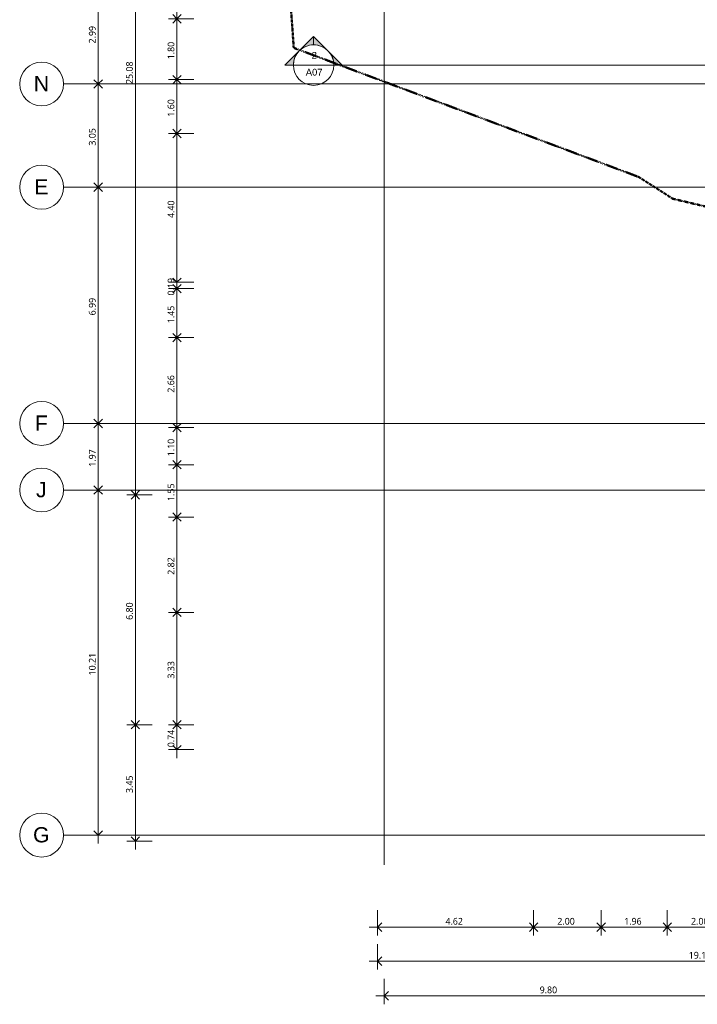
# Model space of a CAD drawing. Header units: millimetres. Extents: x -64334 to 32356, y -11421 to 53741.
# Tile 1 of 71: x -64334 to -44270, y -11371 to 17768. Entities that reach past the tile are written whole.
import ezdxf

# ---------------------------------------------------------------- set-up
doc = ezdxf.new("R2010")
doc.units = ezdxf.units.MM
doc.linetypes.add('Double tiret', pattern=[42.8625, 15.875, -4.7625, 6.35, -4.7625, 6.35, -4.7625])
doc.linetypes.add('Ligne de quadrillage', pattern=[22.225, 12.7, -3.175, 3.175, -3.175])
for name, color, linetype, lineweight in [('A-ANNO-DIMS', 211, 'Continuous', 9), ('A-ANNO-DIMS-100', 211, 'Continuous', 9), ('C-PROP-LINE', 91, 'Double tiret', 25), ('G-ANNO-SYMB', 111, 'Continuous', 9), ('S-GRID', 1, 'Continuous', 9), ('S-GRID-IDEN', 1, 'Continuous', 9)]:
    doc.layers.add(name, color=color, linetype=linetype, lineweight=lineweight)
doc.styles.add('Arial_1', font='arial.ttf', dxfattribs={"height": 450})
doc.styles.add('Arial_2', font='arial.ttf', dxfattribs={"height": 200})
doc.styles.add('Trebuchet MS_B', font='txt', dxfattribs={"height": 200})
doc.dimstyles.new('Cotes_linéaires_rouge_2mm', dxfattribs={"dimscale": 304.8, "dimtxt": 206.190181, "dimasz": 0.410105, "dimexe": 0.82021, "dimexo": 0.0625, "dimgap": 0.065617, "dimtad": 1, "dimlfac": 0.001, "dimrnd": 0.01, "dimzin": 0, "dimdsep": 46, "dimtxsty": 'Trebuchet MS_B', "dimblk1": 'OPEN30', "dimblk2": 'OPEN30', "dimsah": 1, "dimcen": 0.09, "dimdle": 0.82021, "dimazin": 0, "dimtfac": 1, "dimtdec": 4, "dimtix": 1, "dimtmove": 0, "dimatfit": 3, "dimfxl": 1.64042, "dimfxlon": 1, "dimtvp": 1, "dimtolj": 1, "dimtzin": 0, "dimarcsym": 2})

# ---------------------------------------------------------------- blocks, each defined once
blk = doc.blocks.new('Family - ___-384955-Niveau 00')
at = {"layer": 'C-PROP-LINE', "color": 10, "lineweight": 50}
for p, q in [((-11630, -41498), (-12471, -44999)), ((-12471, -44999), (-13116, -46011)), ((-13116, -46011), (-16935, -56220)), ((-16935, -56220), (-45166, -58193))]:
    blk.add_line(p, q, dxfattribs=at)
blk = doc.blocks.new('Quadrillage - Extrémité de la ligne de quadrillage - Cercle-11506-Niveau 00')
at = {"layer": 'S-GRID-IDEN'}
blk.add_circle((0, 0), 6.5, dxfattribs=at)
blk = doc.blocks.new('Coupe - Extrémité de la ligne de coupe - Pleine-1561-Niveau 00')
at = {"layer": 'G-ANNO-SYMB'}
h = blk.add_hatch(color=256, dxfattribs=at)
edge = h.paths.add_edge_path()
edge.add_line((-6, 8.49), (-6, 6))
edge.add_arc((-6, 0), 6, 90, 135)
edge.add_line((-10.24, 4.24), (-6, 8.49))
h = blk.add_hatch(color=256, dxfattribs=at)
edge = h.paths.add_edge_path()
edge.add_line((-6, 8.49), (-1.76, 4.24))
edge.add_arc((-6, 0), 6, 45, 90)
edge.add_line((-6, 6), (-6, 8.49))
h = blk.add_hatch(color=256, dxfattribs=at)
edge = h.paths.add_edge_path()
edge.add_line((-14.49, 0), (-10.24, 4.24))
edge.add_arc((-6, 0), 6, 135, 180)
edge.add_line((-12, 0), (-14.49, 0))
h = blk.add_hatch(color=256, dxfattribs=at)
edge = h.paths.add_edge_path()
edge.add_line((2.49, 0), (0, 0))
edge.add_arc((-6, 0), 6, 360, 405)
edge.add_line((-1.76, 4.24), (2.49, 0))
for p, q in [((-6, 8.49), (-14.49, 0)), ((-6, 8.49), (-10.24, 4.24)), ((-6, 8.49), (2.49, 0)), ((-6, 6), (-6, 8.49)), ((-6, 8.49), (-6, 6)), ((-1.76, 4.24), (-6, 8.49)), ((-10.24, 4.24), (-14.49, 0)), ((2.49, 0), (-1.76, 4.24)), ((-14.49, 0), (-12, 0)), ((0, 0), (2.49, 0)), ((-12, 0), (-14.49, 0)), ((0, 0), (2.49, 0))]:
    blk.add_line(p, q, dxfattribs=at)
for start, end in [(360, 180), (90, 135), (45, 90), (135, 180), (360, 45), (180, 360)]:
    blk.add_arc((-6, 0), 6, start, end, dxfattribs=at)
blk = doc.blocks.new('DIMBLOCK16-Niveau 00')
at = {"layer": 'A-ANNO-DIMS-100', "lineweight": 25}
for p, q in [((-62009, 18859), (-62134, 18984)), ((-62009, 18859), (-61884, 18984)), ((-62009, 18859), (-62134, 18734)), ((-62009, 18859), (-61884, 18734)), ((-62009, 15865), (-62134, 15990)), ((-62009, 15865), (-62134, 15740)), ((-62009, 15865), (-61884, 15990)), ((-62009, 15865), (-61884, 15740))]:
    blk.add_line(p, q, dxfattribs=at)
at = {"layer": 'A-ANNO-DIMS-100'}
for p, q in [((-61509, 18859), (-62259, 18859)), ((-62009, 18859), (-62009, 15865)), ((-62009, 18859), (-61509, 18859)), ((-61509, 15865), (-62259, 15865)), ((-62009, 15865), (-61509, 15865))]:
    blk.add_line(p, q, dxfattribs=at)
at = {"layer": 'A-ANNO-DIMS-100', "color": 0, "insert": (-62285, 17065), "char_height": 200, "width": 712.93, "attachment_point": 1, "rotation": 90, "line_spacing_factor": 1.048425, "style": 'Trebuchet MS_B'}
blk.add_mtext('2.99', dxfattribs=at)
blk = doc.blocks.new('_Open30')
at = {"color": 0, "linetype": 'ByBlock', "lineweight": -2}
for p, q in [((-1, 0.27), (0, 0)), ((0, 0), (-1, -0.27)), ((0, 0), (-1, 0))]:
    blk.add_line(p, q, dxfattribs=at)
blk = doc.blocks.new('DIMBLOCK17-Niveau 00')
at = {"layer": 'A-ANNO-DIMS-100'}
for p, q in [((-61509, 15865), (-62259, 15865)), ((-62009, 15865), (-62009, 12812)), ((-62009, 15865), (-61509, 15865)), ((-61509, 12812), (-62259, 12812)), ((-62009, 12812), (-61509, 12812))]:
    blk.add_line(p, q, dxfattribs=at)
at = {"layer": 'A-ANNO-DIMS-100', "lineweight": 25}
for p, q in [((-62009, 15865), (-62134, 15990)), ((-62009, 15865), (-62134, 15740)), ((-62009, 15865), (-61884, 15990)), ((-62009, 15865), (-61884, 15740)), ((-62009, 12812), (-62134, 12937)), ((-62009, 12812), (-61884, 12937)), ((-62009, 12812), (-62134, 12687)), ((-62009, 12812), (-61884, 12687))]:
    blk.add_line(p, q, dxfattribs=at)
at = {"layer": 'A-ANNO-DIMS-100', "color": 0, "insert": (-62285, 14041), "char_height": 200, "width": 712.93, "attachment_point": 1, "rotation": 90, "line_spacing_factor": 1.048425, "style": 'Trebuchet MS_B'}
blk.add_mtext('3.05', dxfattribs=at)
blk = doc.blocks.new('DIMBLOCK18-Niveau 00')
at = {"layer": 'A-ANNO-DIMS-100', "lineweight": 25}
for p, q in [((-62009, 12812), (-62134, 12937)), ((-62009, 12812), (-61884, 12937)), ((-62009, 12812), (-62134, 12687)), ((-62009, 12812), (-61884, 12687)), ((-62009, 5819), (-62134, 5944)), ((-62009, 5819), (-61884, 5944)), ((-62009, 5819), (-62134, 5694)), ((-62009, 5819), (-61884, 5694))]:
    blk.add_line(p, q, dxfattribs=at)
at = {"layer": 'A-ANNO-DIMS-100'}
for p, q in [((-61509, 12812), (-62259, 12812)), ((-62009, 12812), (-62009, 5819)), ((-62009, 12812), (-61509, 12812)), ((-61509, 5819), (-62259, 5819)), ((-62009, 5819), (-61509, 5819))]:
    blk.add_line(p, q, dxfattribs=at)
at = {"layer": 'A-ANNO-DIMS-100', "color": 0, "insert": (-62285, 9018), "char_height": 200, "width": 712.93, "attachment_point": 1, "rotation": 90, "line_spacing_factor": 1.048425, "style": 'Trebuchet MS_B'}
blk.add_mtext('6.99', dxfattribs=at)
blk = doc.blocks.new('DIMBLOCK19-Niveau 00')
at = {"layer": 'A-ANNO-DIMS-100', "lineweight": 25}
for p, q in [((-62009, 5819), (-62134, 5944)), ((-62009, 5819), (-61884, 5944)), ((-62009, 5819), (-62134, 5694)), ((-62009, 5819), (-61884, 5694)), ((-62009, 3849), (-62134, 3974)), ((-62009, 3849), (-62134, 3724)), ((-62009, 3849), (-61884, 3974)), ((-62009, 3849), (-61884, 3724))]:
    blk.add_line(p, q, dxfattribs=at)
at = {"layer": 'A-ANNO-DIMS-100'}
for p, q in [((-61509, 5819), (-62259, 5819)), ((-62009, 5819), (-62009, 3849)), ((-62009, 5819), (-61509, 5819)), ((-61509, 3849), (-62259, 3849)), ((-62009, 3849), (-61509, 3849))]:
    blk.add_line(p, q, dxfattribs=at)
at = {"layer": 'A-ANNO-DIMS-100', "color": 0, "insert": (-62285, 4537), "char_height": 200, "width": 712.93, "attachment_point": 1, "rotation": 90, "line_spacing_factor": 1.048425, "style": 'Trebuchet MS_B'}
blk.add_mtext('1.97', dxfattribs=at)
blk = doc.blocks.new('DIMBLOCK20-Niveau 00')
at = {"layer": 'A-ANNO-DIMS-100'}
for p, q in [((-61509, 3849), (-62259, 3849)), ((-62009, 3849), (-62009, -6614)), ((-62009, 3849), (-61509, 3849)), ((-61509, -6364), (-62259, -6364)), ((-62009, -6364), (-61509, -6364))]:
    blk.add_line(p, q, dxfattribs=at)
at = {"layer": 'A-ANNO-DIMS-100', "lineweight": 25}
for p, q in [((-62009, 3849), (-62134, 3974)), ((-62009, 3849), (-62134, 3724)), ((-62009, 3849), (-61884, 3974)), ((-62009, 3849), (-61884, 3724)), ((-62009, -6364), (-62134, -6239)), ((-62009, -6364), (-61884, -6239))]:
    blk.add_line(p, q, dxfattribs=at)
at = {"layer": 'A-ANNO-DIMS-100', "color": 0, "insert": (-62285, -1637), "char_height": 200, "width": 910.03, "attachment_point": 1, "rotation": 90, "line_spacing_factor": 1.048425, "style": 'Trebuchet MS_B'}
blk.add_mtext('10.21', dxfattribs=at)
blk = doc.blocks.new('DIMBLOCK22-Niveau 00')
at = {"layer": 'A-ANNO-DIMS-100', "lineweight": 25}
for p, q in [((-60908, 28783), (-61033, 28908)), ((-60908, 28783), (-60783, 28908)), ((-60908, 28783), (-61033, 28658)), ((-60908, 28783), (-60783, 28658)), ((-60908, 3706), (-61033, 3831)), ((-60908, 3706), (-60783, 3831)), ((-60908, 3706), (-61033, 3581)), ((-60908, 3706), (-60783, 3581))]:
    blk.add_line(p, q, dxfattribs=at)
at = {"layer": 'A-ANNO-DIMS-100'}
for p, q in [((-60408, 28783), (-61158, 28783)), ((-60908, 28783), (-60908, 3706)), ((-60908, 28783), (-60408, 28783)), ((-60408, 3706), (-61158, 3706)), ((-60908, 3706), (-60408, 3706))]:
    blk.add_line(p, q, dxfattribs=at)
at = {"layer": 'A-ANNO-DIMS-100', "color": 0, "insert": (-61184, 15865), "char_height": 200, "width": 910.03, "attachment_point": 1, "rotation": 90, "line_spacing_factor": 1.048425, "style": 'Trebuchet MS_B'}
blk.add_mtext('25.08', dxfattribs=at)
blk = doc.blocks.new('DIMBLOCK23-Niveau 00')
at = {"layer": 'A-ANNO-DIMS-100', "lineweight": 25}
for p, q in [((-60908, 3706), (-61033, 3831)), ((-60908, 3706), (-60783, 3831)), ((-60908, 3706), (-61033, 3581)), ((-60908, 3706), (-60783, 3581)), ((-60908, -3097), (-61033, -2972)), ((-60908, -3097), (-61033, -3222)), ((-60908, -3097), (-60783, -2972)), ((-60908, -3097), (-60783, -3222))]:
    blk.add_line(p, q, dxfattribs=at)
at = {"layer": 'A-ANNO-DIMS-100'}
for p, q in [((-60408, 3706), (-61158, 3706)), ((-60908, 3706), (-60908, -3097)), ((-60908, 3706), (-60408, 3706)), ((-60408, -3097), (-61158, -3097)), ((-60908, -3097), (-60408, -3097))]:
    blk.add_line(p, q, dxfattribs=at)
at = {"layer": 'A-ANNO-DIMS-100', "color": 0, "insert": (-61184, 7), "char_height": 200, "width": 712.93, "attachment_point": 1, "rotation": 90, "line_spacing_factor": 1.048425, "style": 'Trebuchet MS_B'}
blk.add_mtext('6.80', dxfattribs=at)
blk = doc.blocks.new('DIMBLOCK24-Niveau 00')
at = {"layer": 'A-ANNO-DIMS-100'}
for p, q in [((-60408, -3097), (-61158, -3097)), ((-60908, -3097), (-60908, -6794)), ((-60908, -3097), (-60408, -3097)), ((-60408, -6544), (-61158, -6544)), ((-60908, -6544), (-60408, -6544))]:
    blk.add_line(p, q, dxfattribs=at)
at = {"layer": 'A-ANNO-DIMS-100', "lineweight": 25}
for p, q in [((-60908, -3097), (-61033, -2972)), ((-60908, -3097), (-61033, -3222)), ((-60908, -3097), (-60783, -2972)), ((-60908, -3097), (-60783, -3222)), ((-60908, -6544), (-61033, -6419)), ((-60908, -6544), (-60783, -6419))]:
    blk.add_line(p, q, dxfattribs=at)
at = {"layer": 'A-ANNO-DIMS-100', "color": 0, "insert": (-61184, -5118), "char_height": 200, "width": 712.93, "attachment_point": 1, "rotation": 90, "line_spacing_factor": 1.048425, "style": 'Trebuchet MS_B'}
blk.add_mtext('3.45', dxfattribs=at)
blk = doc.blocks.new('DIMBLOCK45-Niveau 00')
at = {"layer": 'A-ANNO-DIMS-100'}
for p, q in [((-53540, -10621), (-53540, -11371)), ((-53540, -11121), (-53540, -10621)), ((-43740, -10621), (-43740, -11371)), ((-43740, -11121), (-43740, -10621)), ((-53790, -11121), (-43740, -11121))]:
    blk.add_line(p, q, dxfattribs=at)
at = {"layer": 'A-ANNO-DIMS-100', "lineweight": 25}
for p, q in [((-53540, -11121), (-53415, -10996)), ((-43740, -11121), (-43865, -10996)), ((-43740, -11121), (-43615, -10996)), ((-53540, -11121), (-53415, -11246)), ((-43740, -11121), (-43865, -11246)), ((-43740, -11121), (-43615, -11246))]:
    blk.add_line(p, q, dxfattribs=at)
at = {"layer": 'A-ANNO-DIMS-100', "color": 0, "insert": (-48938, -10845), "char_height": 200, "width": 712.93, "attachment_point": 1, "line_spacing_factor": 1.048425, "style": 'Trebuchet MS_B'}
blk.add_mtext('9.80', dxfattribs=at)
blk = doc.blocks.new('DIMBLOCK57-Niveau 00')
at = {"layer": 'A-ANNO-DIMS-100'}
for p, q in [((-53741, -9595), (-53741, -10345)), ((-53741, -10095), (-53741, -9595)), ((-34549, -9595), (-34549, -10345)), ((-34549, -10095), (-34549, -9595)), ((-53991, -10095), (-34549, -10095))]:
    blk.add_line(p, q, dxfattribs=at)
at = {"layer": 'A-ANNO-DIMS-100', "lineweight": 25}
for p, q in [((-53741, -10095), (-53616, -9970)), ((-53741, -10095), (-53616, -10220)), ((-34549, -10095), (-34674, -9970)), ((-34549, -10095), (-34674, -10220)), ((-34549, -10095), (-34424, -9970)), ((-34549, -10095), (-34424, -10220))]:
    blk.add_line(p, q, dxfattribs=at)
at = {"layer": 'A-ANNO-DIMS-100', "color": 0, "insert": (-44524, -9819), "char_height": 200, "width": 910.03, "attachment_point": 1, "line_spacing_factor": 1.048425, "style": 'Trebuchet MS_B'}
blk.add_mtext('19.19', dxfattribs=at)
blk = doc.blocks.new('DIMBLOCK76-Niveau 00')
at = {"layer": 'A-ANNO-DIMS-100', "lineweight": 25}
for p, q in [((-59679, 19484), (-59804, 19609)), ((-59679, 19484), (-59554, 19609)), ((-59679, 19484), (-59804, 19359)), ((-59679, 19484), (-59554, 19359)), ((-59679, 17793), (-59804, 17918)), ((-59679, 17793), (-59804, 17668)), ((-59679, 17793), (-59554, 17918)), ((-59679, 17793), (-59554, 17668))]:
    blk.add_line(p, q, dxfattribs=at)
at = {"layer": 'A-ANNO-DIMS-100'}
for p, q in [((-59179, 19484), (-59929, 19484)), ((-59679, 19484), (-59679, 17793)), ((-59679, 19484), (-59179, 19484)), ((-59179, 17793), (-59929, 17793)), ((-59679, 17793), (-59179, 17793))]:
    blk.add_line(p, q, dxfattribs=at)
at = {"layer": 'A-ANNO-DIMS-100', "color": 0, "insert": (-59955, 18341), "char_height": 200, "width": 712.93, "attachment_point": 1, "rotation": 90, "line_spacing_factor": 1.048425, "style": 'Trebuchet MS_B'}
blk.add_mtext('1.69', dxfattribs=at)
blk = doc.blocks.new('DIMBLOCK77-Niveau 00')
at = {"layer": 'A-ANNO-DIMS-100'}
for p, q in [((-59179, 17793), (-59929, 17793)), ((-59679, 17793), (-59679, 15993)), ((-59679, 17793), (-59179, 17793)), ((-59179, 15993), (-59929, 15993)), ((-59679, 15993), (-59179, 15993))]:
    blk.add_line(p, q, dxfattribs=at)
at = {"layer": 'A-ANNO-DIMS-100', "lineweight": 25}
for p, q in [((-59679, 17793), (-59804, 17918)), ((-59679, 17793), (-59804, 17668)), ((-59679, 17793), (-59554, 17918)), ((-59679, 17793), (-59554, 17668)), ((-59679, 15993), (-59804, 16118)), ((-59679, 15993), (-59554, 16118)), ((-59679, 15993), (-59804, 15868)), ((-59679, 15993), (-59554, 15868))]:
    blk.add_line(p, q, dxfattribs=at)
at = {"layer": 'A-ANNO-DIMS-100', "color": 0, "insert": (-59955, 16596), "char_height": 200, "width": 712.93, "attachment_point": 1, "rotation": 90, "line_spacing_factor": 1.048425, "style": 'Trebuchet MS_B'}
blk.add_mtext('1.80', dxfattribs=at)
blk = doc.blocks.new('DIMBLOCK78-Niveau 00')
at = {"layer": 'A-ANNO-DIMS-100', "lineweight": 25}
for p, q in [((-59679, 15993), (-59804, 16118)), ((-59679, 15993), (-59554, 16118)), ((-59679, 15993), (-59804, 15868)), ((-59679, 15993), (-59554, 15868)), ((-59679, 14398), (-59804, 14523)), ((-59679, 14398), (-59804, 14273)), ((-59679, 14398), (-59554, 14523)), ((-59679, 14398), (-59554, 14273))]:
    blk.add_line(p, q, dxfattribs=at)
at = {"layer": 'A-ANNO-DIMS-100'}
for p, q in [((-59179, 15993), (-59929, 15993)), ((-59679, 15993), (-59679, 14398)), ((-59679, 15993), (-59179, 15993)), ((-59179, 14398), (-59929, 14398)), ((-59679, 14398), (-59179, 14398))]:
    blk.add_line(p, q, dxfattribs=at)
at = {"layer": 'A-ANNO-DIMS-100', "color": 0, "insert": (-59955, 14898), "char_height": 200, "width": 712.93, "attachment_point": 1, "rotation": 90, "line_spacing_factor": 1.048425, "style": 'Trebuchet MS_B'}
blk.add_mtext('1.60', dxfattribs=at)
blk = doc.blocks.new('DIMBLOCK79-Niveau 00')
at = {"layer": 'A-ANNO-DIMS-100'}
for p, q in [((-59179, 14398), (-59929, 14398)), ((-59679, 14398), (-59679, 9998)), ((-59679, 14398), (-59179, 14398)), ((-59179, 9998), (-59929, 9998)), ((-59679, 9998), (-59179, 9998))]:
    blk.add_line(p, q, dxfattribs=at)
at = {"layer": 'A-ANNO-DIMS-100', "lineweight": 25}
for p, q in [((-59679, 14398), (-59804, 14523)), ((-59679, 14398), (-59804, 14273)), ((-59679, 14398), (-59554, 14523)), ((-59679, 14398), (-59554, 14273)), ((-59679, 9998), (-59804, 10123)), ((-59679, 9998), (-59554, 10123))]:
    blk.add_line(p, q, dxfattribs=at)
at = {"layer": 'A-ANNO-DIMS-100', "color": 0, "insert": (-59955, 11901), "char_height": 200, "width": 712.93, "attachment_point": 1, "rotation": 90, "line_spacing_factor": 1.048425, "style": 'Trebuchet MS_B'}
blk.add_mtext('4.40', dxfattribs=at)
blk = doc.blocks.new('DIMBLOCK80-Niveau 00')
at = {"layer": 'A-ANNO-DIMS-100'}
for p, q in [((-59179, 9998), (-59929, 9998)), ((-59679, 9998), (-59679, 9808)), ((-59679, 9998), (-59179, 9998)), ((-59179, 9808), (-59929, 9808)), ((-59679, 9808), (-59179, 9808))]:
    blk.add_line(p, q, dxfattribs=at)
at = {"layer": 'A-ANNO-DIMS-100', "lineweight": 25}
for p, q in [((-59679, 9998), (-59804, 10123)), ((-59679, 9998), (-59554, 10123)), ((-59679, 9808), (-59804, 9683)), ((-59679, 9808), (-59554, 9683))]:
    blk.add_line(p, q, dxfattribs=at)
at = {"layer": 'A-ANNO-DIMS-100', "color": 0, "insert": (-59955, 9606), "char_height": 200, "width": 712.93, "attachment_point": 1, "rotation": 90, "line_spacing_factor": 1.048425, "style": 'Trebuchet MS_B'}
blk.add_mtext('0.19', dxfattribs=at)
blk = doc.blocks.new('DIMBLOCK81-Niveau 00')
at = {"layer": 'A-ANNO-DIMS-100', "lineweight": 25}
for p, q in [((-59679, 9808), (-59804, 9933)), ((-59679, 9808), (-59554, 9933)), ((-59679, 9808), (-59804, 9683)), ((-59679, 9808), (-59554, 9683)), ((-59679, 8358), (-59804, 8483)), ((-59679, 8358), (-59554, 8483)), ((-59679, 8358), (-59804, 8233)), ((-59679, 8358), (-59554, 8233))]:
    blk.add_line(p, q, dxfattribs=at)
at = {"layer": 'A-ANNO-DIMS-100'}
for p, q in [((-59179, 9808), (-59929, 9808)), ((-59679, 9808), (-59679, 8358)), ((-59679, 9808), (-59179, 9808)), ((-59179, 8358), (-59929, 8358)), ((-59679, 8358), (-59179, 8358))]:
    blk.add_line(p, q, dxfattribs=at)
at = {"layer": 'A-ANNO-DIMS-100', "color": 0, "insert": (-59955, 8786), "char_height": 200, "width": 712.93, "attachment_point": 1, "rotation": 90, "line_spacing_factor": 1.048425, "style": 'Trebuchet MS_B'}
blk.add_mtext('1.45', dxfattribs=at)
blk = doc.blocks.new('DIMBLOCK82-Niveau 00')
at = {"layer": 'A-ANNO-DIMS-100', "lineweight": 25}
for p, q in [((-59679, 8358), (-59804, 8483)), ((-59679, 8358), (-59554, 8483)), ((-59679, 8358), (-59804, 8233)), ((-59679, 8358), (-59554, 8233)), ((-59679, 5696), (-59804, 5821)), ((-59679, 5696), (-59804, 5571)), ((-59679, 5696), (-59554, 5821)), ((-59679, 5696), (-59554, 5571))]:
    blk.add_line(p, q, dxfattribs=at)
at = {"layer": 'A-ANNO-DIMS-100'}
for p, q in [((-59179, 8358), (-59929, 8358)), ((-59679, 8358), (-59679, 5696)), ((-59679, 8358), (-59179, 8358)), ((-59179, 5696), (-59929, 5696)), ((-59679, 5696), (-59179, 5696))]:
    blk.add_line(p, q, dxfattribs=at)
at = {"layer": 'A-ANNO-DIMS-100', "color": 0, "insert": (-59955, 6730), "char_height": 200, "width": 712.93, "attachment_point": 1, "rotation": 90, "line_spacing_factor": 1.048425, "style": 'Trebuchet MS_B'}
blk.add_mtext('2.66', dxfattribs=at)
blk = doc.blocks.new('DIMBLOCK83-Niveau 00')
at = {"layer": 'A-ANNO-DIMS-100'}
for p, q in [((-59179, 5696), (-59929, 5696)), ((-59679, 5696), (-59679, 4596)), ((-59679, 5696), (-59179, 5696)), ((-59179, 4596), (-59929, 4596)), ((-59679, 4596), (-59179, 4596))]:
    blk.add_line(p, q, dxfattribs=at)
at = {"layer": 'A-ANNO-DIMS-100', "lineweight": 25}
for p, q in [((-59679, 5696), (-59804, 5821)), ((-59679, 5696), (-59804, 5571)), ((-59679, 5696), (-59554, 5821)), ((-59679, 5696), (-59554, 5571)), ((-59679, 4596), (-59804, 4721)), ((-59679, 4596), (-59554, 4721)), ((-59679, 4596), (-59804, 4471)), ((-59679, 4596), (-59554, 4471))]:
    blk.add_line(p, q, dxfattribs=at)
at = {"layer": 'A-ANNO-DIMS-100', "color": 0, "insert": (-59955, 4849), "char_height": 200, "width": 712.93, "attachment_point": 1, "rotation": 90, "line_spacing_factor": 1.048425, "style": 'Trebuchet MS_B'}
blk.add_mtext('1.10', dxfattribs=at)
blk = doc.blocks.new('DIMBLOCK84-Niveau 00')
at = {"layer": 'A-ANNO-DIMS-100', "lineweight": 25}
for p, q in [((-59679, 4596), (-59804, 4721)), ((-59679, 4596), (-59554, 4721)), ((-59679, 4596), (-59804, 4471)), ((-59679, 4596), (-59554, 4471)), ((-59679, 3048), (-59804, 3173)), ((-59679, 3048), (-59804, 2923)), ((-59679, 3048), (-59554, 3173)), ((-59679, 3048), (-59554, 2923))]:
    blk.add_line(p, q, dxfattribs=at)
at = {"layer": 'A-ANNO-DIMS-100'}
for p, q in [((-59179, 4596), (-59929, 4596)), ((-59679, 4596), (-59679, 3048)), ((-59679, 4596), (-59179, 4596)), ((-59179, 3048), (-59929, 3048)), ((-59679, 3048), (-59179, 3048))]:
    blk.add_line(p, q, dxfattribs=at)
at = {"layer": 'A-ANNO-DIMS-100', "color": 0, "insert": (-59955, 3525), "char_height": 200, "width": 712.93, "attachment_point": 1, "rotation": 90, "line_spacing_factor": 1.048425, "style": 'Trebuchet MS_B'}
blk.add_mtext('1.55', dxfattribs=at)
blk = doc.blocks.new('DIMBLOCK85-Niveau 00')
at = {"layer": 'A-ANNO-DIMS-100'}
for p, q in [((-59179, 3048), (-59929, 3048)), ((-59679, 3048), (-59679, 228)), ((-59679, 3048), (-59179, 3048)), ((-59179, 228), (-59929, 228)), ((-59679, 228), (-59179, 228))]:
    blk.add_line(p, q, dxfattribs=at)
at = {"layer": 'A-ANNO-DIMS-100', "lineweight": 25}
for p, q in [((-59679, 3048), (-59804, 3173)), ((-59679, 3048), (-59804, 2923)), ((-59679, 3048), (-59554, 3173)), ((-59679, 3048), (-59554, 2923)), ((-59679, 228), (-59804, 353)), ((-59679, 228), (-59554, 353)), ((-59679, 228), (-59804, 103)), ((-59679, 228), (-59554, 103))]:
    blk.add_line(p, q, dxfattribs=at)
at = {"layer": 'A-ANNO-DIMS-100', "color": 0, "insert": (-59955, 1341), "char_height": 200, "width": 712.93, "attachment_point": 1, "rotation": 90, "line_spacing_factor": 1.048425, "style": 'Trebuchet MS_B'}
blk.add_mtext('2.82', dxfattribs=at)
blk = doc.blocks.new('DIMBLOCK86-Niveau 00')
at = {"layer": 'A-ANNO-DIMS-100', "lineweight": 25}
for p, q in [((-59679, 228), (-59804, 353)), ((-59679, 228), (-59554, 353)), ((-59679, 228), (-59804, 103)), ((-59679, 228), (-59554, 103)), ((-59679, -3097), (-59804, -2972)), ((-59679, -3097), (-59804, -3222)), ((-59679, -3097), (-59554, -2972)), ((-59679, -3097), (-59554, -3222))]:
    blk.add_line(p, q, dxfattribs=at)
at = {"layer": 'A-ANNO-DIMS-100'}
for p, q in [((-59179, 228), (-59929, 228)), ((-59679, 228), (-59679, -3097)), ((-59679, 228), (-59179, 228)), ((-59179, -3097), (-59929, -3097)), ((-59679, -3097), (-59179, -3097))]:
    blk.add_line(p, q, dxfattribs=at)
at = {"layer": 'A-ANNO-DIMS-100', "color": 0, "insert": (-59955, -1732), "char_height": 200, "width": 712.93, "attachment_point": 1, "rotation": 90, "line_spacing_factor": 1.048425, "style": 'Trebuchet MS_B'}
blk.add_mtext('3.33', dxfattribs=at)
blk = doc.blocks.new('DIMBLOCK87-Niveau 00')
at = {"layer": 'A-ANNO-DIMS-100'}
for p, q in [((-59179, -3097), (-59929, -3097)), ((-59679, -3097), (-59679, -4085)), ((-59679, -3097), (-59179, -3097)), ((-59179, -3835), (-59929, -3835)), ((-59679, -3835), (-59179, -3835))]:
    blk.add_line(p, q, dxfattribs=at)
at = {"layer": 'A-ANNO-DIMS-100', "lineweight": 25}
for p, q in [((-59679, -3097), (-59804, -2972)), ((-59679, -3097), (-59804, -3222)), ((-59679, -3097), (-59554, -2972)), ((-59679, -3097), (-59554, -3222)), ((-59679, -3835), (-59804, -3710)), ((-59679, -3835), (-59554, -3710))]:
    blk.add_line(p, q, dxfattribs=at)
at = {"layer": 'A-ANNO-DIMS-100', "color": 0, "insert": (-59955, -3763), "char_height": 200, "width": 712.93, "attachment_point": 1, "rotation": 90, "line_spacing_factor": 1.048425, "style": 'Trebuchet MS_B'}
blk.add_mtext('0.74', dxfattribs=at)
blk = doc.blocks.new('DIMBLOCK88-Niveau 00')
at = {"layer": 'A-ANNO-DIMS-100'}
for p, q in [((-53741, -8589), (-53741, -9339)), ((-53741, -9089), (-53741, -8589)), ((-49118, -8589), (-49118, -9339)), ((-49118, -9089), (-49118, -8589)), ((-53991, -9089), (-49118, -9089))]:
    blk.add_line(p, q, dxfattribs=at)
at = {"layer": 'A-ANNO-DIMS-100', "lineweight": 25}
for p, q in [((-53741, -9089), (-53616, -8964)), ((-49118, -9089), (-49243, -8964)), ((-49118, -9089), (-48993, -8964)), ((-53741, -9089), (-53616, -9214)), ((-49118, -9089), (-49243, -9214)), ((-49118, -9089), (-48993, -9214))]:
    blk.add_line(p, q, dxfattribs=at)
at = {"layer": 'A-ANNO-DIMS-100', "color": 0, "insert": (-51727, -8814), "char_height": 200, "width": 712.93, "attachment_point": 1, "line_spacing_factor": 1.048425, "style": 'Trebuchet MS_B'}
blk.add_mtext('4.62', dxfattribs=at)
blk = doc.blocks.new('DIMBLOCK89-Niveau 00')
at = {"layer": 'A-ANNO-DIMS-100'}
for p, q in [((-49118, -8589), (-49118, -9339)), ((-49118, -9089), (-49118, -8589)), ((-47118, -8589), (-47118, -9339)), ((-47118, -9089), (-47118, -8589)), ((-49118, -9089), (-47118, -9089))]:
    blk.add_line(p, q, dxfattribs=at)
at = {"layer": 'A-ANNO-DIMS-100', "lineweight": 25}
for p, q in [((-49118, -9089), (-49243, -8964)), ((-49118, -9089), (-48993, -8964)), ((-47118, -9089), (-47243, -8964)), ((-47118, -9089), (-46993, -8964)), ((-49118, -9089), (-49243, -9214)), ((-49118, -9089), (-48993, -9214)), ((-47118, -9089), (-47243, -9214)), ((-47118, -9089), (-46993, -9214))]:
    blk.add_line(p, q, dxfattribs=at)
at = {"layer": 'A-ANNO-DIMS-100', "color": 0, "insert": (-48415, -8814), "char_height": 200, "width": 712.93, "attachment_point": 1, "line_spacing_factor": 1.048425, "style": 'Trebuchet MS_B'}
blk.add_mtext('2.00', dxfattribs=at)
blk = doc.blocks.new('DIMBLOCK90-Niveau 00')
at = {"layer": 'A-ANNO-DIMS-100'}
for p, q in [((-47118, -8589), (-47118, -9339)), ((-47118, -9089), (-47118, -8589)), ((-45159, -8589), (-45159, -9339)), ((-45159, -9089), (-45159, -8589)), ((-47118, -9089), (-45159, -9089))]:
    blk.add_line(p, q, dxfattribs=at)
at = {"layer": 'A-ANNO-DIMS-100', "lineweight": 25}
for p, q in [((-47118, -9089), (-47243, -8964)), ((-47118, -9089), (-46993, -8964)), ((-45159, -9089), (-45284, -8964)), ((-45159, -9089), (-45034, -8964)), ((-47118, -9089), (-47243, -9214)), ((-47118, -9089), (-46993, -9214)), ((-45159, -9089), (-45284, -9214)), ((-45159, -9089), (-45034, -9214))]:
    blk.add_line(p, q, dxfattribs=at)
at = {"layer": 'A-ANNO-DIMS-100', "color": 0, "insert": (-46436, -8814), "char_height": 200, "width": 712.93, "attachment_point": 1, "line_spacing_factor": 1.048425, "style": 'Trebuchet MS_B'}
blk.add_mtext('1.96', dxfattribs=at)
blk = doc.blocks.new('DIMBLOCK91-Niveau 00')
at = {"layer": 'A-ANNO-DIMS-100'}
for p, q in [((-45159, -8589), (-45159, -9339)), ((-45159, -9089), (-45159, -8589)), ((-43159, -8589), (-43159, -9339)), ((-43159, -9089), (-43159, -8589)), ((-45159, -9089), (-43159, -9089))]:
    blk.add_line(p, q, dxfattribs=at)
at = {"layer": 'A-ANNO-DIMS-100', "lineweight": 25}
for p, q in [((-45159, -9089), (-45284, -8964)), ((-45159, -9089), (-45034, -8964)), ((-43159, -9089), (-43284, -8964)), ((-43159, -9089), (-43034, -8964)), ((-45159, -9089), (-45284, -9214)), ((-45159, -9089), (-45034, -9214)), ((-43159, -9089), (-43284, -9214)), ((-43159, -9089), (-43034, -9214))]:
    blk.add_line(p, q, dxfattribs=at)
at = {"layer": 'A-ANNO-DIMS-100', "color": 0, "insert": (-44456, -8814), "char_height": 200, "width": 712.93, "attachment_point": 1, "line_spacing_factor": 1.048425, "style": 'Trebuchet MS_B'}
blk.add_mtext('2.00', dxfattribs=at)

msp = doc.modelspace()

# ---------------------------------------------------------------- linework, layer by layer
at = {"layer": 'G-ANNO-SYMB'}
for p, q in [((-56230.462, 16424.597), (-55030.462, 16424.597)), ((-55030.462, 16424.597), (29585.342, 16424.597))]:
    msp.add_line(p, q, dxfattribs=at)
at = {"layer": 'S-GRID', "linetype": 'Ligne de quadrillage', "lineweight": 18}
for p, q in [((-53540.491, -7247.936), (-53540.491, 51986.924)), ((-63034.151, 15865.239), (31922.827, 15865.239)), ((-63034.151, 12811.551), (31922.827, 12811.551)), ((-63034.151, 5818.989), (31922.827, 5818.989)), ((-63034.151, 3848.989), (31922.827, 3848.989)), ((-63034.151, -6364.063), (31922.827, -6364.063))]:
    msp.add_line(p, q, dxfattribs=at)

# ---------------------------------------------------------------- block references
at = {"layer": 'C-PROP-LINE', "color": 10, "lineweight": 50, "rotation": 270.0000000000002}
msp.add_blockref('Family - ___-384955-Niveau 00', (0, 0), dxfattribs=at)
at = {"layer": 'G-ANNO-SYMB', "xscale": 99.99999999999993, "yscale": 99.99999999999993, "zscale": 99.99999999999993}
msp.add_blockref('Coupe - Extrémité de la ligne de coupe - Pleine-1561-Niveau 00', (-55030.462, 16424.597), dxfattribs=at)
at = {"layer": 'S-GRID-IDEN', "xscale": 99.99999999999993, "yscale": 99.99999999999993, "zscale": 99.99999999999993, "rotation": 269.9999999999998}
for p in [(-63684.151, 15865.239), (-63684.151, 12811.551), (-63684.151, 5818.989), (-63684.151, 3848.989), (-63684.151, -6364.063)]:
    msp.add_blockref('Quadrillage - Extrémité de la ligne de quadrillage - Cercle-11506-Niveau 00', p, dxfattribs=at)

# ---------------------------------------------------------------- texts
at = {"layer": 'G-ANNO-SYMB', "char_height": 200, "attachment_point": 1, "style": 'Arial_2'}
for s, insert, width in [('2', (-55688.22, 16813.515), 192.405), ('A07', (-55863.72, 16314.616), 617.29937)]:
    msp.add_mtext(s, dxfattribs=dict(at, insert=insert, width=width))
at = {"layer": 'S-GRID-IDEN', "char_height": 450, "attachment_point": 1, "style": 'Arial_1'}
for s, insert, width in [('N', (-63918.23, 16100.507), 553.16437), ('E', (-63901.73, 13046.819), 513.08), ('F', (-63885.23, 6054.257), 472.99562), ('J', (-63848.73, 4084.257), 384.81), ('G', (-63938.23, -6128.796), 601.26562)]:
    msp.add_mtext(s, dxfattribs=dict(at, insert=insert, width=width))

# ---------------------------------------------------------------- dimensions: what is measured, and where the dimension line sits
at = {"layer": 'A-ANNO-DIMS'}
for base, p1, p2, angle, override, picture, middle in [((-60908.049, 3705.948), (-60408.049, 28783.097), (-60408.049, 3705.948), 90, {"dimpost": '<>', "dimfxl": 25077.148447}, 'DIMBLOCK22-Niveau 00', (-61031.82, 16244.523)), ((-59679.348, 17792.67), (-59179.348, 19483.989), (-59179.348, 17792.67), 90, {"dimpost": '<>', "dimfxl": 1691.319472}, 'DIMBLOCK76-Niveau 00', (-59803.321, 18638.329)), ((-62009.43, 15865.239), (-61509.43, 18858.989), (-61509.43, 15865.239), 90, {"dimpost": '<>', "dimfxl": 2993.750004}, 'DIMBLOCK16-Niveau 00', (-62133.201, 17362.114)), ((-59679.348, 15992.67), (-59179.348, 17792.67), (-59179.348, 15992.67), 90, {"dimpost": '<>', "dimfxl": 1800}, 'DIMBLOCK77-Niveau 00', (-59803.119, 16892.67)), ((-59679.348, 14397.58), (-59179.348, 15992.67), (-59179.348, 14397.58), 90, {"dimpost": '<>', "dimfxl": 1595.08997}, 'DIMBLOCK78-Niveau 00', (-59803.321, 15195.125)), ((-62009.43, 12811.551), (-61509.43, 15865.239), (-61509.43, 12811.551), 90, {"dimpost": '<>', "dimfxl": 3053.687831}, 'DIMBLOCK17-Niveau 00', (-62133.201, 14338.395)), ((-59679.348, 9997.58), (-59179.348, 14397.58), (-59179.348, 9997.58), 90, {"dimpost": '<>', "dimfxl": 4400}, 'DIMBLOCK79-Niveau 00', (-59803.119, 12197.58)), ((-62009.43, 5818.989), (-61509.43, 12811.551), (-61509.43, 5818.989), 90, {"dimpost": '<>', "dimfxl": 6992.562161}, 'DIMBLOCK18-Niveau 00', (-62133.403, 9315.27)), ((-59679.348, 9807.67), (-59179.348, 9997.58), (-59179.348, 9807.67), 90, {"dimpost": '<>', "dimfxl": 189.910032}, 'DIMBLOCK80-Niveau 00', (-59803.119, 9902.625)), ((-59679.348, 8357.67), (-59179.348, 9807.67), (-59179.348, 8357.67), 90, {"dimpost": '<>', "dimfxl": 1450}, 'DIMBLOCK81-Niveau 00', (-59802.715, 9082.67)), ((-59679.348, 5696.086), (-59179.348, 8357.67), (-59179.348, 5696.086), 90, {"dimpost": '<>', "dimfxl": 2661.583366}, 'DIMBLOCK82-Niveau 00', (-59803.321, 7026.878)), ((-62009.43, 3848.989), (-61509.43, 5818.989), (-61509.43, 3848.989), 90, {"dimpost": '<>', "dimfxl": 1969.999999}, 'DIMBLOCK19-Niveau 00', (-62133.201, 4833.989)), ((-59679.348, 4596.086), (-59179.348, 5696.086), (-59179.348, 4596.086), 90, {"dimpost": '<>', "dimfxl": 1100}, 'DIMBLOCK83-Niveau 00', (-59803.119, 5146.086)), ((-59679.348, 3047.739), (-59179.348, 4596.086), (-59179.348, 3047.739), 90, {"dimpost": '<>', "dimfxl": 1548.347158}, 'DIMBLOCK84-Niveau 00', (-59802.715, 3821.913)), ((-62009.43, -6364.063), (-61509.43, 3848.989), (-61509.43, -6364.063), 90, {"dimpost": '<>', "dimfxl": 10213.05267}, 'DIMBLOCK20-Niveau 00', (-62133.201, -1257.537)), ((-60908.049, -3097.468), (-60408.049, 3705.948), (-60408.049, -3097.468), 90, {"dimpost": '<>', "dimfxl": 6803.416603}, 'DIMBLOCK23-Niveau 00', (-61032.022, 304.24)), ((-59679.348, 227.739), (-59179.348, 3047.739), (-59179.348, 227.739), 90, {"dimpost": '<>', "dimfxl": 2820}, 'DIMBLOCK85-Niveau 00', (-59803.119, 1637.739)), ((-59679.348, -3097.468), (-59179.348, 227.739), (-59179.348, -3097.468), 90, {"dimpost": '<>', "dimfxl": 3325.207443}, 'DIMBLOCK86-Niveau 00', (-59803.119, -1434.865)), ((-60908.049, -6544.238), (-60408.049, -3097.468), (-60408.049, -6544.238), 90, {"dimpost": '<>', "dimfxl": 3446.770058}, 'DIMBLOCK24-Niveau 00', (-61031.82, -4820.853)), ((-59679.348, -3834.747), (-59179.348, -3097.468), (-59179.348, -3834.747), 90, {"dimpost": '<>', "dimfxl": 737.278869}, 'DIMBLOCK87-Niveau 00', (-59803.119, -3466.108)), ((-34549.054, -10095.021), (-53741.152, -9595.021), (-34549.054, -9595.021), 0, {"dimpost": '<>', "dimfxl": 19192.098017}, 'DIMBLOCK57-Niveau 00', (-44145.103, -9971.25)), ((-43740.491, -11121.022), (-53540.491, -10621.022), (-43740.491, -10621.022), 0, {"dimpost": '<>', "dimfxl": 9800}, 'DIMBLOCK45-Niveau 00', (-48640.491, -10997.251))]:
    dim = msp.add_linear_dim(base=base, p1=p1, p2=p2, angle=angle, dimstyle='Cotes_linéaires_rouge_2mm', override=override, dxfattribs=at)
    dim.commit()
    dim.dimension.update_dxf_attribs({"geometry": picture, "text_midpoint": middle})
for base, p1, p2, override, picture, middle in [((-49118.026, -9089.47), (-53741.152, -8589.47), (-49118.026, -8589.47), {"dimpost": '<>', "dimfxl": 4623.126363}, 'DIMBLOCK88-Niveau 00', (-51429.589, -8965.497)), ((-47118.026, -9089.47), (-49118.026, -8589.47), (-47118.026, -8589.47), {"dimpost": '<>', "dimfxl": 2000}, 'DIMBLOCK89-Niveau 00', (-48118.026, -8965.699)), ((-45159.054, -9089.47), (-47118.026, -8589.47), (-45159.054, -8589.47), {"dimpost": '<>', "dimfxl": 1958.971654}, 'DIMBLOCK90-Niveau 00', (-46138.54, -8965.497)), ((-43159.054, -9089.47), (-45159.054, -8589.47), (-43159.054, -8589.47), {"dimpost": '<>', "dimfxl": 2000}, 'DIMBLOCK91-Niveau 00', (-44159.054, -8965.699))]:
    dim = msp.add_linear_dim(base=base, p1=p1, p2=p2, dimstyle='Cotes_linéaires_rouge_2mm', override=override, dxfattribs=at)
    dim.commit()
    dim.dimension.update_dxf_attribs({"geometry": picture, "text_midpoint": middle})

doc.saveas('drawing.dxf')
